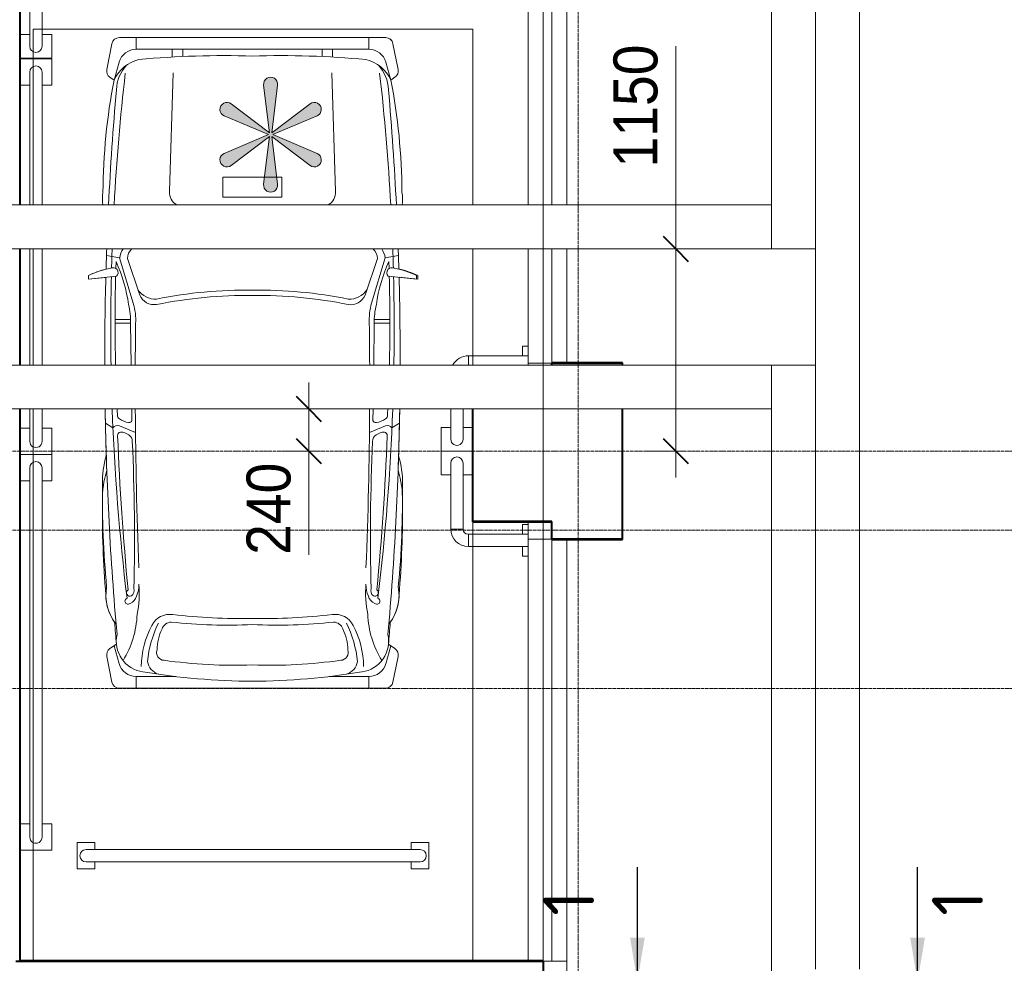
# Model space of a CAD drawing. Header units: millimetres. Extents: x 2030 to 82110, y 1212 to 62352.
# Tile 22 of 38: x 34060 to 39661, y 48538 to 53904. Entities that reach past the tile are written whole.
import ezdxf

# ---------------------------------------------------------------- set-up
doc = ezdxf.new("R2010")
doc.units = ezdxf.units.MM
doc.linetypes.add('ADSK_Линия сетки', pattern=[25, 20, -2.5, 0, -2.5])
doc.linetypes.add('Линия сетки', pattern=[25, 20, -2.5, 0, -2.5])
for name, color, linetype, lineweight in [('designation', 150, 'Continuous', 18), ('Обобщенные модели', 7, 'Continuous', 18), ('Оси', 7, 'Continuous', 9), ('Парковка', 7, 'Continuous', 18), ('Перекрытия', 7, 'Continuous', 18), ('Размеры', 7, 'Continuous', 9), ('Размеры-100', 7, 'Continuous', 9), ('Стены разрез', 7, 'Continuous', 40), ('Элементы узлов', 7, 'Continuous', 18)]:
    doc.layers.add(name, color=color, linetype=linetype, lineweight=lineweight)
doc.styles.add('Arial', font='arial.ttf', dxfattribs={"width": 0.9, "height": 250})
doc.styles.add('MPM', font='isocpeur.ttf')
doc.dimstyles.new('Основной_2_5_мм_1', dxfattribs={"dimscale": 304.8, "dimtxt": 255.06485, "dimasz": 0.463911, "dimexe": 0.492126, "dimexo": 0.492126, "dimgap": 0.098425, "dimtad": 1, "dimdec": 0, "dimdsep": 46, "dimtxsty": 'Arial', "dimblk1": 'OBLIQUE', "dimblk2": 'OBLIQUE', "dimsah": 1, "dimcen": 0.09, "dimdle": 0.492126, "dimazin": 2, "dimtfac": 1, "dimtdec": 4, "dimtix": 1, "dimtmove": 1, "dimatfit": 3, "dimfxl": 1, "dimtvp": 1, "dimtolj": 1, "dimtzin": 0, "dimlwd": 20, "dimlwe": 20, "dimarcsym": 2})

# ---------------------------------------------------------------- blocks, each defined once
blk = doc.blocks.new('CP_ДШ_Hanytex_TopJoint 24C_Половина - CP_ДШ_Hanytex_TopJoint 24C_Половина-3657667-МКСС_LB01_-7_650__Кабельные конструкции_Короба_3')
at = {"layer": 'Обобщенные модели', "color": 253, "true_color": 0xaaaaaa}
for p, q in [((0, -25), (0, 110)), ((2450, 110), (0, 110)), ((2450, 110), (2450, -25)), ((2450, -25), (0, -25))]:
    blk.add_line(p, q, dxfattribs=at)
blk = doc.blocks.new('CP_ДШ_Hanytex_TopJoint 24C_Половина - CP_ДШ_Hanytex_TopJoint 24C_Половина-3652068-МКСС_LB01_-7_650__Кабельные конструкции_Короба_3')
at = {"layer": 'Обобщенные модели', "color": 253, "true_color": 0xaaaaaa}
for p, q in [((0, -25), (0, 110)), ((100, 110), (0, 110)), ((100, 110), (100, -25)), ((100, -25), (0, -25))]:
    blk.add_line(p, q, dxfattribs=at)
blk = doc.blocks.new('CP_ДШ_Hanytex_TopJoint 24C_Половина - CP_ДШ_Hanytex_TopJoint 24C_Половина-V7-МКСС_LB01_-7_650__Кабельные конструкции_Короба_3')
at = {"layer": 'Обобщенные модели', "color": 253, "true_color": 0xaaaaaa}
for p, q in [((100, 110), (90, 110)), ((100, 110), (100, -25)), ((100, -25), (90, -25))]:
    blk.add_line(p, q, dxfattribs=at)
blk = doc.blocks.new('CP_ДШ_Hanytex_TopJoint 24C - CP_ДШ_Hanytex_TopJoint 24C-3950301-МКСС_LB01_-7_650__Кабельные конструкции_Короба_3')
at = {"layer": 'Обобщенные модели', "color": 253, "true_color": 0xaaaaaa}
for p, q in [((0, -110), (0, 110)), ((2400, 110), (0, 110)), ((2400, 110), (2400, -110)), ((2400, 25), (0, 25)), ((0, 25), (0, -25)), ((2400, -25), (2400, 25)), ((0, -25), (2400, -25)), ((2400, -110), (0, -110))]:
    blk.add_line(p, q, dxfattribs=at)
blk = doc.blocks.new('CP_ДШ_Hanytex_TopJoint 24C - CP_ДШ_Hanytex_TopJoint 24C-3950302-МКСС_LB01_-7_650__Кабельные конструкции_Короба_3')
at = {"layer": 'Обобщенные модели', "color": 253, "true_color": 0xaaaaaa}
for p, q in [((0, -110), (0, 110)), ((650, 110), (0, 110)), ((4404.1, 110), (900, 110)), ((7100.2, 110), (4904.1, 110)), ((7100.2, 110), (7100.2, -110)), ((650, 25), (0, 25)), ((0, 25), (0, -25)), ((4404.1, 25), (900, 25)), ((7100.2, 25), (4904.1, 25)), ((7100.2, -25), (7100.2, 25)), ((0, -25), (650, -25)), ((900, -25), (4404.1, -25)), ((4904.1, -25), (7100.2, -25)), ((650, -110), (0, -110)), ((4404.1, -110), (900, -110)), ((7100.2, -110), (4904.1, -110))]:
    blk.add_line(p, q, dxfattribs=at)
blk = doc.blocks.new('180_ДефШов_ОснЛиния_ - Покрытие_Дефшов_Прямой-3823769-МКСС_LB01_-7_650__Кабельные конструкции_Короба_3')
at = {"layer": 'Обобщенные модели', "color": 253, "true_color": 0xaaaaaa}
blk.add_line((307.7, 0), (11540, 0), dxfattribs=at)
blk = doc.blocks.new('180_ДефШов_ОснЛиния_ - Покрытие_Дефшов_Угловой-3823754-МКСС_LB01_-7_650__Кабельные конструкции_Короба_3')
at = {"layer": 'Обобщенные модели', "color": 253, "true_color": 0xaaaaaa}
blk.add_line((0, 0), (2468.4, 0), dxfattribs=at)
blk = doc.blocks.new('199_Парковочные места 3 класса и МГН - Малый класс-5604840-МКСС_LB01_-7_650__Кабельные конструкции_Короба_3')
at = {"layer": 'Парковка'}
blk.add_hatch(color=256, dxfattribs=at).paths.add_polyline_path([(1144.8, 926.6), (1134.8, 924), (1125.8, 918.8), (1118.4, 911.5), (1113.1, 902.5), (1110.4, 892.5), (1110.3, 882.1), (1143.6, 611.1), (925.5, 775.4), (916.5, 780.6), (906.4, 783.2), (896.1, 783.1), (886, 780.4), (877.1, 775.2), (869.7, 767.8), (864.5, 758.8), (861.8, 748.8), (861.8, 738.4), (864.4, 728.4), (869.6, 719.3), (876.9, 711.9), (885.8, 706.7), (1137.1, 600), (885.8, 493.3), (876.9, 488.1), (869.6, 480.7), (864.4, 471.6), (861.8, 461.6), (861.8, 451.2), (864.5, 441.2), (869.7, 432.2), (877.1, 424.8), (886, 419.6), (896.1, 416.9), (906.4, 416.8), (916.5, 419.4), (925.5, 424.6), (1143.6, 588.9), (1110.3, 317.9), (1110.4, 307.5), (1113.1, 297.5), (1118.4, 288.5), (1125.8, 281.2), (1134.8, 276), (1144.8, 273.4), (1155.2, 273.4), (1165.2, 276), (1174.2, 281.2), (1181.6, 288.5), (1186.9, 297.5), (1189.6, 307.5), (1189.7, 317.9), (1156.4, 588.9), (1374.5, 424.6), (1383.5, 419.4), (1393.6, 416.8), (1403.9, 416.9), (1414, 419.6), (1422.9, 424.8), (1430.3, 432.2), (1435.5, 441.2), (1438.2, 451.2), (1438.2, 461.6), (1435.6, 471.6), (1430.4, 480.7), (1423.1, 488.1), (1414.2, 493.3), (1162.9, 600), (1414.2, 706.7), (1423.1, 711.9), (1430.4, 719.3), (1435.6, 728.4), (1438.2, 738.4), (1438.2, 748.8), (1435.5, 758.8), (1430.3, 767.8), (1422.9, 775.2), (1414, 780.4), (1403.9, 783.1), (1393.6, 783.2), (1383.5, 780.6), (1374.5, 775.4), (1156.4, 611.1), (1189.7, 882.1), (1189.6, 892.5), (1186.9, 902.5), (1181.6, 911.5), (1174.2, 918.8), (1165.2, 924), (1155.2, 926.6)])
at = {"layer": 'Парковка', "color": 253, "true_color": 0xaaaaaa}
for p, q in [((2500, 5300), (0, 5300)), ((0, 5300), (0, 2160)), ((2500, 2160), (2500, 5300)), ((250, 4775), (350, 4775)), ((250, 4625), (250, 4775)), ((350, 4735), (350, 4775)), ((2150, 4735), (2150, 4775)), ((2150, 4775), (2250, 4775)), ((2250, 4625), (2250, 4775)), ((300, 4735), (2200, 4735)), ((300, 4665), (2200, 4665)), ((350, 4625), (350, 4665)), ((2150, 4625), (2150, 4665)), ((250, 4625), (350, 4625)), ((2150, 4625), (2250, 4625)), ((0, 1910), (0, 1250)), ((2500, 1250), (2500, 1910)), ((0, 1000), (0, 0)), ((2500, 0), (2500, 1000)), ((0, 0), (2500, 0))]:
    blk.add_line(p, q, dxfattribs=at)
for centre, start, end in [((300, 4700), 90, 270), ((2200, 4700), 270, 90)]:
    blk.add_arc(centre, 35, start, end, dxfattribs=at)
at = {"layer": 'Элементы узлов', "color": 253, "true_color": 0xaaaaaa}
for p, q in [((424.7, 3566.8), (454, 3713.2)), ((424.7, 3566.8), (454, 3713.2)), ((1253.3, 3748), (496.5, 3748)), ((496.5, 3748), (2010.2, 3748)), ((591.7, 3681.4), (591.7, 3748)), ((2010.2, 3748), (1253.3, 3748)), ((1915, 3681.4), (1915, 3748)), ((2082, 3566.8), (2052.7, 3713.2)), ((2052.7, 3713.2), (2082, 3566.8)), ((816.7, 3681.4), (591.7, 3681.4)), ((1690, 3681.4), (1915, 3681.4)), ((494.7, 3608.2), (465.9, 3506.7)), ((2012, 3608.2), (2040.8, 3506.7)), ((465.9, 3506.7), (442.7, 3522.5)), ((479.5, 3497.4), (442.7, 3522.5)), ((2064, 3522.5), (2027.2, 3497.4)), ((2040.8, 3506.7), (2064, 3522.5)), ((416.9, 2240.4), (459.7, 2267.3)), ((496.7, 2255.3), (587.9, 2294)), ((2010, 2255.3), (1918.8, 2294)), ((2089.8, 2240.4), (2047, 2267.3)), ((568, 2225.8), (567, 2160)), ((1938.7, 2225.8), (1939.6, 2160)), ((563.6, 1910), (560.3, 1671.7)), ((1943.1, 1910), (1946.4, 1671.7)), ((560.3, 1671.7), (471.7, 1671.7)), ((560.3, 1650.8), (471.7, 1650.8)), ((1946.4, 1671.7), (2035, 1671.7)), ((1946.4, 1650.8), (2035, 1650.8)), ((497.9, 1299.9), (575.2, 1557.6)), ((612.2, 1512.7), (542.7, 1304.2)), ((1894.4, 1512.7), (1963.9, 1304.2)), ((2008.8, 1299.9), (1931.5, 1557.6)), ((313.2, 1422.6), (419.1, 1411)), ((313.2, 1401.5), (313.2, 1422.6)), ((319.8, 1422.6), (480.4, 1405)), ((319.8, 1401.5), (319.8, 1422.6)), ((2186.8, 1422.6), (2026.2, 1405)), ((2087.6, 1411.7), (2186.8, 1422.6)), ((2186.8, 1401.5), (2186.8, 1422.6)), ((2186.8, 1422.6), (2186.8, 1401.5)), ((477.4, 1322.2), (476.2, 1361.5)), ((2029.2, 1322.2), (2030.5, 1361.5)), ((422.7, 1287.3), (497.9, 1299.9)), ((2083.9, 1287.3), (2008.8, 1299.9)), ((1085.3, 955.9), (1085.3, 842.6)), ((1253.3, 955.9), (1085.3, 955.9)), ((1253.3, 998.2), (1191.9, 1000)), ((1314.8, 1000), (1253.3, 998.2)), ((1421.3, 955.9), (1253.3, 955.9)), ((1421.3, 842.6), (1421.3, 955.9)), ((802.6, 248.8), (780.5, 923.4)), ((1704, 248.7), (1726.1, 923.4)), ((1085.3, 842.6), (1253.3, 842.6)), ((1143.6, 611.1), (1110.3, 882.1)), ((1189.7, 882.1), (1156.4, 611.1)), ((1253.3, 842.6), (1421.3, 842.6)), ((925.5, 775.4), (1143.6, 611.1)), ((1156.4, 611.1), (1374.5, 775.4)), ((1137.1, 600), (885.8, 706.7)), ((1414.2, 706.7), (1162.9, 600)), ((885.8, 493.3), (1137.1, 600)), ((1143.6, 588.9), (925.5, 424.6)), ((1110.3, 317.9), (1143.6, 588.9)), ((1156.4, 588.9), (1189.7, 317.9)), ((1374.5, 424.6), (1156.4, 588.9)), ((1162.9, 600), (1414.2, 493.3)), ((465.8, 289.4), (442.7, 273.6)), ((442.8, 273.6), (465.9, 289.4)), ((494.7, 187.9), (465.8, 289.4)), ((2011.9, 187.9), (2040.8, 289.4)), ((2040.8, 289.4), (2063.9, 273.6)), ((2040.8, 289.4), (2063.9, 273.6)), ((424.7, 229.3), (453.9, 82.9)), ((454, 82.9), (424.7, 229.3)), ((2082, 229.3), (2052.7, 82.9)), ((2082, 229.3), (2052.7, 82.9)), ((591.6, 114.7), (1253.3, 114.7)), ((591.6, 48.1), (591.6, 114.7)), ((797.1, 114.7), (797.1, 158.9)), ((857, 155.9), (857, 114.7)), ((1253.3, 114.7), (1915, 114.7)), ((1649.6, 155.8), (1649.6, 114.7)), ((1709.6, 114.7), (1709.6, 158.9)), ((1915, 114.7), (1915, 48.1)), ((2010.2, 48), (495.2, 48.1)), ((1253.3, 48.1), (496.4, 48.1)), ((2010.2, 48), (1253.3, 48.1))]:
    blk.add_line(p, q, dxfattribs=at)
for centre, radius, start, end in [((496.5, 3704.7), 43.3, 89.9993, 168.693), ((496.5, 3704.7), 43.3, 89.9993, 168.6944), ((1272.2, -184.1), 3892.2, 90.2769, 99.4935), ((1234.4, -184.1), 3892.2, 80.505, 89.7217), ((2010.2, 3704.7), 43.3, 11.3056, 89.9993), ((2010.2, 3704.7), 43.3, 11.3056, 89.9993), ((654.7, 3480.5), 176.1, 98.0112, 192.5726), ((591.7, 3580.6), 100.8, 89.9993, 164.1246), ((748.1, 3580.1), 93.4, 108.9228, 169.9561), ((1758.6, 3580.1), 93.4, 10.0425, 71.0758), ((1852, 3480.5), 176.1, 347.4285, 81.9874), ((1915, 3580.6), 100.8, 15.874, 89.9993), ((66.4, 3308.9), 531, 1.9614, 31.9592), ((1135.1, 3631.4), 514.2, 180.8258, 207.882), ((1293.2, 3659), 640.2, 185.6128, 206.1183), ((751.8, 3545.2), 43.7, 91.5641, 200.5926), ((1157.5, 691.8), 2925.5, 88.1222, 97.9941), ((1349.1, 691.8), 2925.5, 82.0044, 91.8764), ((1754.9, 3545.2), 43.7, 339.406, 88.4345), ((1213.5, 3659), 640.2, 333.8803, 354.3858), ((1371.6, 3631.4), 514.2, 332.1165, 359.1728), ((2440.3, 3308.9), 531, 148.0394, 178.0372), ((467.2, 3558.3), 43.3, 168.693, 235.6099), ((467.2, 3558.3), 43.3, 168.6944, 235.6114), ((999, 3534.3), 288.1, 180.9043, 205.4518), ((1507.7, 3534.3), 288.1, 334.5468, 359.0942), ((2039.5, 3558.3), 43.3, 304.3886, 11.3056), ((2039.5, 3558.3), 43.3, 304.3886, 11.3056), ((18082.4, 1966.9), 17669.3, 175.03097, 175.43716), ((-15575.7, 1966.9), 17669.3, 4.56284, 4.96903), ((18082.4, 1872.5), 17669.3, 174.90321, 179.06747), ((-15575.7, 1872.9), 17669.3, 0.93116, 5.09538), ((681.1, 3219.3), 261.7, 140.9977, 190.4994), ((681.2, 3219.3), 261.7, 144.1454, 180.5211), ((781.8, 3440.8), 112.8, 206.2084, 279.2206), ((794.2, 3430.7), 59, 200.0658, 267.3041), ((1112, 414.1), 2975.1, 87.2773, 96.1859), ((1394.6, 414), 2975.1, 83.8127, 92.7212), ((1724.9, 3440.8), 112.8, 260.778, 333.7901), ((1712.5, 3430.7), 59, 272.6945, 339.9328), ((1825.5, 3219.3), 261.7, 349.501, 39), ((1825.5, 3219.3), 261.7, 359.4789, 35.8546), ((43.8, 3207.2), 566, 354.8977, 12.2311), ((1210.8, -394), 3746, 89.3493, 96.2981), ((1295.8, -394), 3746, 83.7004, 90.6492), ((2462.9, 3207.2), 566, 167.7674, 185.1009), ((545.2, 3253.1), 17.4, 46.6631, 252.0086), ((538, 3211.9), 57.2, 12.7781, 70.4683), ((1968.7, 3211.8), 57.2, 109.5303, 167.2205), ((1961.5, 3253.1), 17.4, 287.9979, 133.3355), ((5887.6, 2750.7), 5488, 175.1273, 180.6996), ((13210.7, 1700.5), 12763.6, 173.08772, 177.93652), ((556.3, 3205.2), 19.1, 63.0375, 237.1204), ((545.1, 3192.9), 35.5, 340.6886, 56.0006), ((446.8, 3159.2), 160.9, 359.1503, 23.9385), ((2059.9, 3159.2), 160.9, 156.06, 180.8483), ((1961.6, 3192.8), 35.5, 123.998, 199.3207), ((1950.4, 3205.2), 19.1, 302.8861, 116.961), ((-10704.1, 1700.8), 12763.6, 2.06213, 6.91085), ((-3380.9, 2750.7), 5488, 359.3004, 4.8727), ((5887.6, 2656.6), 5488, 174.6155, 180.6982), ((16105.3, 1689.2), 15631.5, 174.49367, 177.71313), ((-11190.1, 2888.4), 11772.4, 357.3492, 1.42481), ((13696.8, 2888.1), 11772.4, 178.57378, 182.64936), ((-13598.7, 1689.6), 15631.5, 2.28543, 5.5049), ((-3380.9, 2656.7), 5488, 359.3004, 5.3832), ((26486.2, 2014.1), 25899.9, 177.67933, 179.67726), ((-23979.6, 2014.7), 25899.9, 0.32134, 2.31923), ((944.9, 2672.2), 545, 178.7915, 197.2882), ((1561.8, 2672.2), 545, 342.7118, 1.2085), ((944.9, 2578.2), 545, 178.7901, 196.2485), ((1561.8, 2578.2), 545, 343.75, 1.2085), ((18082.4, 1872.9), 17669.3, 177.93278, 179.06893), ((-15575.7, 1872.9), 17669.3, 0.93107, 2.06722), ((505.5, 2310.7), 19.4, 173.2838, 262.6933), ((501.5, 2370.6), 79.2, 271.0988, 307.2696), ((532, 2341.1), 37.8, 297.5337, 4.3722), ((1974.6, 2341), 37.8, 175.6263, 242.4648), ((2005.2, 2370.6), 79.2, 232.729, 268.8997), ((2001.2, 2310.7), 19.4, 277.3052, 6.7148), ((487.2, 2289.2), 35.2, 218.4548, 285.6284), ((2019.5, 2289.1), 35.2, 254.3702, 321.5438), ((10681.6, 1663.8), 10210, 177.02487, 177.21426), ((506.8, 2196.9), 21.6, 119.2369, 188.4004), ((552.3, 2148.4), 87.6, 92.4724, 129.7729), ((553.1, 2221), 15.6, 17.8258, 107.3418), ((1953.5, 2221), 15.6, 72.6567, 162.1728), ((1954.4, 2148.4), 87.6, 50.2257, 87.5262), ((1999.9, 2196.9), 21.6, 351.5982, 60.7617), ((-8175, 1664), 10210, 2.78441, 2.9737), ((18082.4, 1872.5), 17669.3, 179.87828, 181.49417), ((18082.4, 1872.9), 17669.3, 179.87964, 181.49799), ((13210.7, 1700.5), 12763.6, 179.05936, 181.31174), ((10681.6, 1663.8), 10210, 178.61803, 181.44905), ((26486.2, 2014.1), 25899.9, 180.23032, 180.7522), ((-23979.6, 2014.7), 25899.9, 359.24637, 359.76828), ((-8175, 1664), 10210, 358.54951, 1.38064), ((-10704.1, 1700.8), 12763.6, 358.68682, 0.93929), ((-15575.7, 1872.9), 17669.3, 358.50439, 0.12035), ((-15575.7, 1872.9), 17669.3, 358.50439, 0.12036), ((184.5, 1661.3), 375.9, 345.3914, 1.5936), ((255.3, 1653.5), 334, 343.3053, 3.5339), ((2251.4, 1653.5), 334, 176.4647, 196.6933), ((2322.2, 1661.3), 375.9, 178.405, 194.6071), ((-289.1, 1677), 844.6, 335.165, 352.4815), ((699.9, 1418.4), 116.7, 85.8853, 147.1949), ((695, 1476.5), 90.4, 81.5734, 156.344), ((1223.3, 4125.5), 2610.9, 258.623, 270.6585), ((1223.3, 4094.4), 2610.9, 258.623, 270.6585), ((1283.4, 4125.5), 2610.9, 269.3401, 281.3755), ((1283.4, 4094.4), 2610.9, 269.3401, 281.3755), ((1811.6, 1476.4), 90.4, 23.6546, 98.4251), ((1806.7, 1418.4), 116.7, 32.8037, 94.1133), ((2795.8, 1677), 844.6, 187.517, 204.8335), ((510.8, 1792.7), 438.3, 243.1959, 258.0915), ((517.5, 1792.7), 438.3, 243.1944, 260.6408), ((460.2, 1385), 28.5, 240.6174, 44.589), ((2046.5, 1385), 28.5, 135.4096, 299.3811), ((1989.2, 1792.7), 438.3, 279.3577, 296.8041), ((1989.2, 1792.7), 438.3, 282.8106, 296.8041), ((18082.4, 1872.5), 17669.3, 181.64471, 182.01903), ((18082.4, 1872.9), 17669.3, 181.65094, 182.02023), ((13210.7, 1700.5), 12763.6, 181.53812, 182.02284), ((-10704.1, 1700.8), 12763.6, 357.97582, 358.46044), ((-15575.7, 1872.9), 17669.3, 357.9796, 358.35385), ((-15575.7, 1872.9), 17669.3, 357.97977, 358.35385), ((640.1, 1326.5), 144.7, 190.6076, 212.2462), ((613.3, 1303.5), 70.6, 179.4661, 229.6956), ((1893.4, 1303.5), 70.6, 310.3209, 0.5325), ((1866.5, 1326.5), 144.7, 327.7615, 349.3909), ((676.4, 969.4), 276.8, 173.6291, 188.617), ((676.5, 969.4), 276.8, 173.6251, 188.6185), ((18082.4, 1872.5), 17669.3, 182.83048, 184.96145), ((13210.7, 1700.5), 12763.6, 183.14608, 186.52459), ((865.8, 926.2), 85.3, 120.7181, 181.8763), ((1640.9, 926.2), 85.3, 358.1223, 59.2805), ((-10704.1, 1700.8), 12763.6, 353.47398, 356.85257), ((-15575.7, 1872.9), 17669.3, 355.03711, 357.16815), ((1830.2, 969.4), 276.8, 351.3815, 6.3739), ((1830.2, 969.4), 276.8, 351.3815, 6.3749), ((3901.9, 951.3), 3499.2, 180.3812, 190.9026), ((3901.9, 951.3), 3499.2, 180.3826, 190.904), ((1150, 887), 40, 353, 187), ((-1395.2, 951.3), 3499.2, 349.096, 359.6174), ((-1395.2, 951.3), 3499.2, 349.096, 359.6174), ((901.5, 743.5), 40, 53, 247), ((1398.5, 743.5), 40, 293, 127), ((901.5, 456.5), 40, 113, 307), ((1398.5, 456.5), 40, 233, 67), ((698.5, 353.3), 219.5, 182.3537, 222.6588), ((1808.1, 353.3), 219.5, 317.3398, 357.6449), ((657.8, 378.4), 211.6, 204.8668, 256.2506), ((1150, 313), 40, 173, 7), ((1848.8, 378.4), 211.6, 283.748, 335.1317), ((467.1, 237.8), 43.3, 124.3886, 191.3056), ((467.2, 237.8), 43.3, 124.3901, 191.307), ((2039.5, 237.8), 43.3, 348.693, 55.6099), ((2039.5, 237.8), 43.3, 348.693, 55.6099), ((591.6, 215.5), 100.8, 195.874, 269.9993), ((1095.7, 5491.7), 5341.2, 264.7559, 271.6912), ((1411.1, 5491.7), 5341.2, 268.3074, 275.2426), ((1915, 215.5), 100.8, 269.9993, 344.1246), ((496.4, 91.4), 43.3, 191.3056, 269.9993), ((496.5, 91.4), 43.3, 191.307, 268.3034), ((2010.2, 91.4), 43.3, 269.9993, 348.693), ((2010.2, 91.4), 43.3, 269.9993, 348.693)]:
    blk.add_arc(centre, radius, start, end, dxfattribs=at)
blk = doc.blocks.new('199_Паркинг_Колесоотбойник - 199_Паркинг_Колесоотбойник-4797368-МКСС_LB01_-7_650__Кабельные конструкции_Короба_3')
at = {"layer": 'Парковка', "color": 253, "true_color": 0xaaaaaa}
for p, q in [((-1125, 90), (-1125, -90)), ((-1125, 90), (-975, 90)), ((-975, 90), (-975, 35)), ((975, 90), (975, 35)), ((975, 90), (1125, 90)), ((1125, 90), (1125, -90)), ((-1050, 35), (-294.1, 35)), ((-44.1, 35), (615.9, 35)), ((865.9, 35), (1050, 35)), ((-1050, -35), (-294.1, -35)), ((-975, -35), (-975, -90)), ((-44.1, -35), (615.9, -35)), ((865.9, -35), (1050, -35)), ((975, -35), (975, -90))]:
    blk.add_line(p, q, dxfattribs=at)
for centre, start, end in [((-1050, 0), 90, 270), ((1050, 0), 270, 90)]:
    blk.add_arc(centre, 35, start, end, dxfattribs=at)
blk = doc.blocks.new('199_Паркинг_Колесоотбойник - 199_Паркинг_Колесоотбойник-V27-МКСС_LB01_-7_650__Кабельные конструкции_Короба_3')
at = {"layer": 'Парковка', "color": 253, "true_color": 0xaaaaaa}
for p, q in [((-1125, 90), (-1125, -90)), ((-1125, 90), (-975, 90)), ((-975, 90), (-975, 35)), ((975, 90), (975, 35)), ((975, 90), (1125, 90)), ((1125, 90), (1125, -90)), ((-1050, 35), (1050, 35)), ((-1050, -35), (1050, -35)), ((-975, -35), (-975, -90)), ((975, -35), (975, -90))]:
    blk.add_line(p, q, dxfattribs=at)
for centre, start, end in [((-1050, 0), 90, 270), ((1050, 0), 270, 90)]:
    blk.add_arc(centre, 35, start, end, dxfattribs=at)
blk = doc.blocks.new('199_Паркинг_Колесоотбойник_Угловой_ - 199_Паркинг_Колесоотбойник_Угловой_-5605728-МКСС_LB01_-7_650__Кабельные конструкции_Короба_3')
at = {"layer": 'Парковка', "color": 253, "true_color": 0xaaaaaa}
for p, q in [((372.4, 90), (372.4, 35)), ((372.4, 90), (507.6, 90)), ((507.6, 90), (507.6, -90)), ((65, -35), (65, 35)), ((65, 35), (440, 35)), ((65, -35), (440, -35)), ((372.4, -35), (372.4, -90)), ((-35, -65), (35, -65)), ((-35, -65), (-35, -440)), ((35, -65), (35, -440)), ((-90, -372.4), (-90, -507.6)), ((-90, -372.4), (-35, -372.4)), ((87.5, -372.4), (35, -372.4)), ((-90, -507.6), (87.5, -507.6))]:
    blk.add_line(p, q, dxfattribs=at)
for centre, radius, start, end in [((65, -65), 100, 90, 180), ((440, 0), 35, 270, 90), ((65, -65), 30, 90, 180), ((0, -440), 35, 180, 360)]:
    blk.add_arc(centre, radius, start, end, dxfattribs=at)
blk = doc.blocks.new('199_Паркинг_Колесоотбойник_Угловой_ - 199_Паркинг_Колесоотбойник_Угловой_-V28-МКСС_LB01_-7_650__Кабельные конструкции_Короба_3')
at = {"layer": 'Парковка', "color": 253, "true_color": 0xaaaaaa}
for p, q in [((372.4, 90), (372.4, 35)), ((372.4, 90), (507.6, 90)), ((507.6, 90), (507.6, -90)), ((65, -35), (65, 35)), ((65, 35), (440, 35)), ((65, -35), (440, -35)), ((372.4, -35), (372.4, -90)), ((-35, -65), (35, -65)), ((-35, -65), (-35, -405)), ((35, -65), (35, -405)), ((372.4, -90), (507.6, -90)), ((-90, -372.4), (-90, -405)), ((-90, -372.4), (-35, -372.4)), ((90, -372.4), (35, -372.4)), ((90, -372.4), (90, -405))]:
    blk.add_line(p, q, dxfattribs=at)
for centre, radius, start, end in [((65, -65), 100, 90, 180), ((440, 0), 35, 270, 90), ((65, -65), 30, 90, 180)]:
    blk.add_arc(centre, radius, start, end, dxfattribs=at)
blk = doc.blocks.new('199_Паркинг_Колесоотбойник_Угловой_ - 199_Паркинг_Колесоотбойник_Угловой_-5609332-МКСС_LB01_-7_650__Кабельные конструкции_Короба_3')
at = {"layer": 'Парковка', "color": 253, "true_color": 0xaaaaaa}
for p, q in [((-90, 372.4), (-90, 405)), ((-35, 65), (-35, 405)), ((-90, 372.4), (-35, 372.4)), ((-35, 65), (17.6, 65)), ((372.4, 35), (372.4, 90)), ((372.4, 90), (507.6, 90)), ((507.6, -90), (507.6, 90)), ((267.6, 35), (440, 35)), ((267.6, -35), (440, -35)), ((372.4, -90), (372.4, -35)), ((372.4, -90), (507.6, -90))]:
    blk.add_line(p, q, dxfattribs=at)
for centre, radius, start, end in [((65, 65), 100, 180, 241.1394), ((440, 0), 35, 270, 90)]:
    blk.add_arc(centre, radius, start, end, dxfattribs=at)
blk = doc.blocks.new('135_SLK_GD_AR_rvt-1-МКСС_LB01_-7_650__Кабельные конструкции_Короба_3')
at = {"layer": 'Перекрытия', "color": 253, "true_color": 0xaaaaaa}
for p, q in [((75485, 51950), (75800, 51950)), ((75800, 51950), (75800, 51940)), ((74950, 51050), (74950, 51690)), ((75800, 51690), (75800, 50950)), ((75265, 51050), (74950, 51050)), ((75800, 50950), (75485, 50950)), ((72375, 48550), (75265, 48550))]:
    blk.add_line(p, q, dxfattribs=at)
at = {"layer": 'Стены разрез', "color": 253, "true_color": 0xaaaaaa}
for p, q in [((72375, 52850), (72375, 54080)), ((72375, 51940), (72375, 52600)), ((75400, 51952), (75398, 51952)), ((75398, 51952), (75398, 51940)), ((75802, 51952), (75400, 51952)), ((75400, 51940), (75400, 51950)), ((75400, 51950), (75800, 51950)), ((75800, 51950), (75800, 51940)), ((75802, 51950), (75802, 51952)), ((75802, 51940), (75802, 51950)), ((72375, 48550), (72375, 51690)), ((74948, 51690), (74948, 51048)), ((74950, 51050), (74950, 51690)), ((75800, 51690), (75800, 50950)), ((75802, 50948), (75802, 51690)), ((74948, 51048), (74950, 51048)), ((75398, 51050), (74950, 51050)), ((74950, 51048), (75398, 51048)), ((75400, 51050), (75398, 51050)), ((75398, 51048), (75398, 50950)), ((75400, 50950), (75400, 51050)), ((75398, 50950), (75398, 50948)), ((75398, 50948), (75800, 50948)), ((75800, 50950), (75400, 50950)), ((75800, 50948), (75802, 50948)), ((72350, 48550), (72375, 48550)), ((75350, 48552), (72375, 48552)), ((72375, 48552), (72375, 48550)), ((72375, 48550), (75350, 48550)), ((75352, 48552), (75350, 48552)), ((75350, 48550), (75350, 46102)), ((75352, 46102), (75352, 48552))]:
    blk.add_line(p, q, dxfattribs=at)
at = {"layer": 'Обобщенные модели', "color": 253, "lineweight": 18, "true_color": 0xaaaaaa}
for name, p, rotation in [('180_ДефШов_ОснЛиния_ - Покрытие_Дефшов_Прямой-3823769-МКСС_LB01_-7_650__Кабельные конструкции_Короба_3', (75350, 60100), 270), ('CP_ДШ_Hanytex_TopJoint 24C - CP_ДШ_Hanytex_TopJoint 24C-3950302-МКСС_LB01_-7_650__Кабельные конструкции_Короба_3', (75375, 51950), 90.00000000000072), ('CP_ДШ_Hanytex_TopJoint 24C_Половина - CP_ДШ_Hanytex_TopJoint 24C_Половина-V7-МКСС_LB01_-7_650__Кабельные конструкции_Короба_3', (75375, 51850), 89.99999999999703), ('CP_ДШ_Hanytex_TopJoint 24C_Половина - CP_ДШ_Hanytex_TopJoint 24C_Половина-3652068-МКСС_LB01_-7_650__Кабельные конструкции_Короба_3', (75375, 50950), 89.99999999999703), ('CP_ДШ_Hanytex_TopJoint 24C - CP_ДШ_Hanytex_TopJoint 24C-3950301-МКСС_LB01_-7_650__Кабельные конструкции_Короба_3', (75375, 48550), 90.00000000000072), ('180_ДефШов_ОснЛиния_ - Покрытие_Дефшов_Угловой-3823754-МКСС_LB01_-7_650__Кабельные конструкции_Короба_3', (75350, 48560), 270), ('CP_ДШ_Hanytex_TopJoint 24C_Половина - CP_ДШ_Hanytex_TopJoint 24C_Половина-3657667-МКСС_LB01_-7_650__Кабельные конструкции_Короба_3', (75375, 48550), 269.999999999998)]:
    blk.add_blockref(name, p, dxfattribs=dict(at, rotation=rotation))
at = {"layer": 'Парковка', "color": 253, "lineweight": 18, "true_color": 0xaaaaaa}
for name, p, rotation in [('199_Паркинг_Колесоотбойник_Угловой_ - 199_Паркинг_Колесоотбойник_Угловой_-5605728-МКСС_LB01_-7_650__Кабельные конструкции_Короба_3', (72465, 54192.5), 270), ('199_Парковочные места 3 класса и МГН - Малый класс-5604840-МКСС_LB01_-7_650__Кабельные конструкции_Короба_3', (74950, 53850), 180), ('199_Паркинг_Колесоотбойник - 199_Паркинг_Колесоотбойник-4797368-МКСС_LB01_-7_650__Кабельные конструкции_Короба_3', (72465, 52555.9), 270.0000000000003), ('199_Паркинг_Колесоотбойник_Угловой_ - 199_Паркинг_Колесоотбойник_Угловой_-5609332-МКСС_LB01_-7_650__Кабельные конструкции_Короба_3', (74860, 51957.6), 270.0000000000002), ('199_Паркинг_Колесоотбойник - 199_Паркинг_Колесоотбойник-V27-МКСС_LB01_-7_650__Кабельные конструкции_Короба_3', (72465, 50305.9), 270.0000000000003), ('199_Паркинг_Колесоотбойник_Угловой_ - 199_Паркинг_Колесоотбойник_Угловой_-V28-МКСС_LB01_-7_650__Кабельные конструкции_Короба_3', (74860, 50942.4), 89.99999999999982)]:
    blk.add_blockref(name, p, dxfattribs=dict(at, rotation=rotation))
blk = doc.blocks.new('Техстронг_ОКЛ - СС_EI180-1735317-МКСС_LB01_-7_650__Кабельные конструкции_Короба_3')
at = {"layer": 'Обобщенные модели', "color": 1, "true_color": 0xff0000}
for p, q in [((4525, 125), (0, 125)), ((0, 125), (0, -125)), ((4525, -125), (4525, 125)), ((0, -125), (4525, -125))]:
    blk.add_line(p, q, dxfattribs=at)
blk = doc.blocks.new('Техстронг_ОКЛ - СС_EI180-1735372-МКСС_LB01_-7_650__Кабельные конструкции_Короба_3')
at = {"layer": 'Обобщенные модели', "color": 1, "true_color": 0xff0000}
for p, q in [((8100, 125), (0, 125)), ((0, -125), (8100, -125))]:
    blk.add_line(p, q, dxfattribs=at)
blk = doc.blocks.new('Техстронг_ОКЛ - СС_EI180-1735502-МКСС_LB01_-7_650__Кабельные конструкции_Короба_3')
at = {"layer": 'Обобщенные модели', "color": 1, "true_color": 0xff0000}
for p, q in [((3975, 125), (0, 125)), ((0, 125), (0, -125)), ((3975, -125), (3975, 125)), ((539.1, -125), (3975, -125))]:
    blk.add_line(p, q, dxfattribs=at)
blk = doc.blocks.new('Техстронг_ОКЛ - СС_EI180-1735507-МКСС_LB01_-7_650__Кабельные конструкции_Короба_3')
at = {"layer": 'Обобщенные модели', "color": 1, "true_color": 0xff0000}
for p, q in [((3754.1, 125), (0, 125)), ((0, 125), (0, -125)), ((3754.1, -125), (3754.1, 125)), ((0, -125), (3754.1, -125))]:
    blk.add_line(p, q, dxfattribs=at)
blk = doc.blocks.new('DIMBLOCK20-МКСС_LB01_-7_650__Кабельные конструкции_Короба_3')
at = {"layer": 'Размеры-100', "lineweight": 20, "transparency": 16777216}
for p, q in [((35704.7, 51300), (35704.7, 51840)), ((35704.7, 51690), (35554.7, 51690)), ((35704.7, 51690), (35754.8, 51690)), ((35704.7, 51378.3), (35704.7, 51570)), ((35704.7, 51450), (35554.7, 51450)), ((35704.7, 51450), (35754.8, 51450)), ((35704.7, 50860.3), (35704.7, 51378.3))]:
    blk.add_line(p, q, dxfattribs=at)
at = {"layer": 'Размеры-100', "lineweight": 40, "transparency": 16777216}
for p, q in [((35704.7, 51690), (35634, 51760.7)), ((35704.7, 51690), (35775.4, 51619.3)), ((35704.7, 51450), (35634, 51520.7)), ((35704.7, 51450), (35775.4, 51379.3))]:
    blk.add_line(p, q, dxfattribs=at)
at = {"layer": 'Размеры-100', "color": 0, "lineweight": 20, "transparency": 16777216, "insert": (35350.2, 50860.3), "char_height": 250, "width": 621.573, "attachment_point": 1, "rotation": 90, "line_spacing_factor": 0.941778, "style": 'Arial'}
blk.add_mtext('240', dxfattribs=at)
blk = doc.blocks.new('_Oblique')
at = {"color": 0, "linetype": 'ByBlock', "lineweight": -2}
blk.add_line((-0.5, -0.5), (0.5, 0.5), dxfattribs=at)
blk = doc.blocks.new('DIMBLOCK21-МКСС_LB01_-7_650__Кабельные конструкции_Короба_3')
at = {"layer": 'Размеры-100', "lineweight": 20, "transparency": 16777216}
for p, q in [((37792.1, 53753.6), (37792.1, 53063)), ((37792.1, 53063), (37792.1, 52025)), ((37792.1, 51300), (37792.1, 52750)), ((37792.1, 52600), (37642.1, 52600)), ((37792.1, 52600), (37842.1, 52600)), ((37792.1, 51450), (37642.1, 51450)), ((37792.1, 51450), (37842.1, 51450))]:
    blk.add_line(p, q, dxfattribs=at)
at = {"layer": 'Размеры-100', "lineweight": 40, "transparency": 16777216}
for p, q in [((37792.1, 52600), (37721.4, 52670.7)), ((37792.1, 52600), (37862.8, 52529.3)), ((37792.1, 51450), (37721.4, 51520.7)), ((37792.1, 51450), (37862.8, 51379.3))]:
    blk.add_line(p, q, dxfattribs=at)
at = {"layer": 'Размеры-100', "color": 0, "lineweight": 20, "transparency": 16777216, "insert": (37437.5, 53063), "char_height": 250, "width": 828.765, "attachment_point": 1, "rotation": 90, "line_spacing_factor": 0.941778, "style": 'Arial'}
blk.add_mtext('1150', dxfattribs=at)
blk = doc.blocks.new('*U212')
at = {"layer": 'designation', "color": 18, "linetype": 'Continuous', "lineweight": 25, "ltscale": 4, "true_color": 0x000000}
for p, q in [((1.4, 48.87), (32.75, 48.87)), ((1.4, -28), (32.75, -28))]:
    blk.add_line(p, q, dxfattribs=at)
at = {"layer": 'designation', "color": 18, "linetype": 'Continuous', "lineweight": 25, "ltscale": 4, "true_color": 0x000000, "const_width": 2.8}
for points in [[(0, 60.87), (0, 20.87)], [(0, -40), (0, 0)]]:
    blk.add_lwpolyline(points, dxfattribs=at)
at = {"layer": 'designation', "color": 18, "linetype": 'Continuous', "lineweight": 25, "ltscale": 4, "true_color": 0x000000}
for points in [[(1.4, 48.87), (13.42, 50.88), (13.42, 46.86)], [(1.4, -28), (13.42, -25.99), (13.42, -30.01)]]:
    blk.add_solid(points, dxfattribs=at)
at = {"layer": 'designation', "color": 18, "true_color": 0x000000, "style": 'MPM'}
for tag, p in [('NUMBER1', (19.4, 60.74)), ('NUMBER2', (19.4, -45.96))]:
    blk.add_attdef(tag, p, '', height=14, dxfattribs=at)

msp = doc.modelspace()

# ---------------------------------------------------------------- linework, layer by layer
at = {"layer": 'Оси', "linetype": 'Линия сетки'}
msp.add_line((37237.138, 5313.573), (37237.138, 62352.154), dxfattribs=at)
at = {"layer": 'Оси', "linetype": 'ADSK_Линия сетки'}
for p, q in [((53089.192, 51450), (28361.939, 51450)), ((53089.192, 51000), (28361.939, 51000)), ((53089.192, 50100), (28361.939, 50100))]:
    msp.add_line(p, q, dxfattribs=at)

# ---------------------------------------------------------------- block references
at = {"lineweight": 5}
msp.add_blockref('135_SLK_GD_AR_rvt-1-МКСС_LB01_-7_650__Кабельные конструкции_Короба_3', (-38312.862, 0), dxfattribs=at)
at = {"xscale": 20.73444309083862, "yscale": 20.73444309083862, "zscale": 20.73444309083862, "rotation": 90}
msp.add_blockref('*U212', (38586.763, 48405.21), dxfattribs=at).add_auto_attribs({'NUMBER1': '1', 'NUMBER2': '1'})
at = {"layer": 'Обобщенные модели', "color": 1, "true_color": 0xff0000}
for name, p, rotation in [('Техстронг_ОКЛ - СС_EI180-1735372-МКСС_LB01_-7_650__Кабельные конструкции_Короба_3', (38712.138, 48504.138), 90), ('Техстронг_ОКЛ - СС_EI180-1735507-МКСС_LB01_-7_650__Кабельные конструкции_Короба_3', (38462.138, 52600), 89.99999999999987), ('Техстронг_ОКЛ - СС_EI180-1735317-МКСС_LB01_-7_650__Кабельные конструкции_Короба_3', (38337.138, 52725), 180), ('Техстронг_ОКЛ - СС_EI180-1735317-МКСС_LB01_-7_650__Кабельные конструкции_Короба_3', (38337.138, 51815), 180), ('Техстронг_ОКЛ - СС_EI180-1735502-МКСС_LB01_-7_650__Кабельные конструкции_Короба_3', (38462.138, 47965), 89.99999999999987)]:
    msp.add_blockref(name, p, dxfattribs=dict(at, rotation=rotation))

# ---------------------------------------------------------------- dimensions: what is measured, and where the dimension line sits
at = {"layer": 'Размеры', "lineweight": 20}
for base, p1, p2, override, picture, middle in [((37792.073, 52600), (37692.088, 51450), (37692.088, 52600), {"dimpost": '<>', "dimfxl": 1150}, 'DIMBLOCK21-МКСС_LB01_-7_650__Кабельные конструкции_Короба_3', (37604.182, 53477.379)), ((35704.747, 51690), (35604.762, 51450), (35604.762, 51690), {"dimpost": '<>', "dimfxl": 240}, 'DIMBLOCK20-МКСС_LB01_-7_650__Кабельные конструкции_Короба_3', (35516.856, 51171.077))]:
    dim = msp.add_linear_dim(base=base, p1=p1, p2=p2, angle=90, dimstyle='Основной_2_5_мм_1', override=override, dxfattribs=at)
    dim.commit()
    dim.dimension.update_dxf_attribs({"geometry": picture, "text_midpoint": middle, "dimtype": 160, "text_rotation": 90})

doc.saveas('drawing.dxf')
